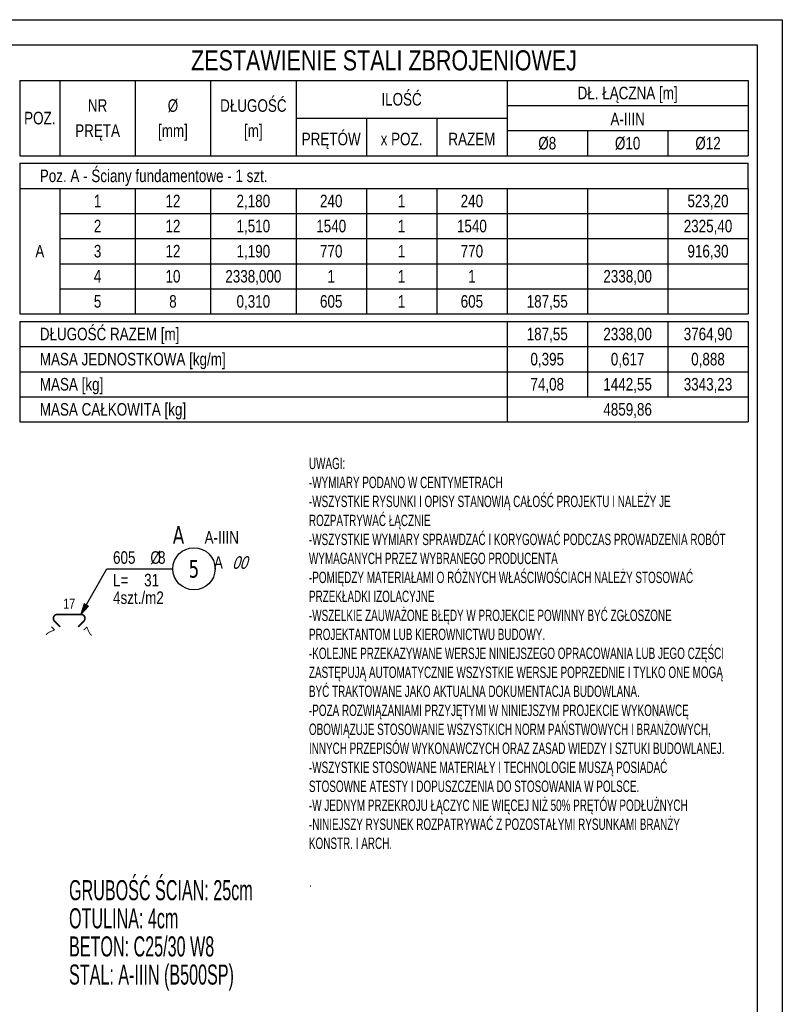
# Model space of a CAD drawing. Header units: millimetres. Extents: x 3488 to 8444, y -36 to 3900.
# Tile 10 of 13: x 5857 to 6237, y 216 to 706. Entities that reach past the tile are written whole.
import ezdxf
from ezdxf.enums import TextEntityAlignment as Align

# ---------------------------------------------------------------- set-up
doc = ezdxf.new("R2010")
doc.units = ezdxf.units.MM
doc.header["$LTSCALE"] = 25
for name, color, linetype in [('BA_ram', 2, 'Continuous'), ('BA_tab', 7, 'Continuous'), ('BA_txg', 3, 'Continuous'), ('BA_txs', 2, 'Continuous'), ('BZ_odn', 1, 'Continuous'), ('BZ_opi1', 7, 'Continuous'), ('BZ_opi2', 4, 'Continuous'), ('BZ_opi3', 30, 'Continuous'), ('BZ_P_wid', 3, 'Continuous'), ('BZ_pom', 6, 'Continuous'), ('BZ_txs', 2, 'Continuous'), ('BZ_wym', 1, 'Continuous')]:
    doc.layers.add(name, color=color, linetype=linetype)
doc.styles.add('BIKTBG', font='tahoma.ttf', dxfattribs={"width": 0.85})
doc.styles.add('BIKTC', font='bikromsw.shx', dxfattribs={"width": 0.85})
doc.styles.add('BIKTG', font='bikromsw.shx', dxfattribs={"width": 0.8})
doc.styles.add('BIKTS', font='bikromsw.shx', dxfattribs={"width": 0.8})
doc.styles.add('BIKWYM', font='bikromsw.shx', dxfattribs={"width": 0.7})
doc.dimstyles.new('BA_ST_25_cm', dxfattribs={"dimscale": 0.25, "dimtxt": 25, "dimasz": 1.666667, "dimexe": 24, "dimexo": 0, "dimgap": 0, "dimtad": 0, "dimdec": 1, "dimrnd": 0.5, "dimdsep": 46, "dimtxsty": 'BIKWYM', "dimblk": 'WYM-ST', "dimcen": 0, "dimdle": 20, "dimclrd": 256, "dimclre": 256, "dimclrt": 7, "dimadec": 0, "dimazin": 0, "dimtfac": 0.033333, "dimtdec": 1, "dimtix": 1, "dimtmove": 2, "dimatfit": 3, "dimldrblk": 'WYM-ST', "dimfxl": 1, "dimtvp": 0.8, "dimtolj": 1, "dimtzin": 0, "dimarcsym": 0})

# ---------------------------------------------------------------- blocks, each defined once
blk = doc.blocks.new('WYM-ST')
blk.add_hatch(color=256).paths.add_polyline_path([(-13, 2.9), (0, 0), (-13, -2.9)])
blk.add_lwpolyline([(0, 0), (-13, 2.9), (-13, -2.9), (0, 0)])
blk = doc.blocks.new('bik_BlkOpPret', base_point=(1524.45, 7050.26))
at = {"layer": 'BZ_opi1', "style": 'BIKTS', "width": 0.6}
for tag, p in [('SZTUK', (1533.83, 7057.76)), ('PRZEDR_FI', (1554.72, 7057.76)), ('PRZEKROJ', (1563.29, 7057.76)), ('PRZEDR_L', (1533.83, 7024.01)), ('DLUGOSC', (1568.65, 7024.01)), ('UWAGA', (1533.83, 6997.76))]:
    blk.add_attdef(tag, p, '', height=18.75, dxfattribs=at)
at = {"layer": 'BZ_opi2', "style": 'BIKTBG', "width": 0.6}
blk.add_attdef('NUMER', text='', height=26.25, dxfattribs=at).set_placement((1620.77, 7050.26), align=Align.MIDDLE_CENTER)
at = {"layer": 'BZ_pom', "width": 0.6}
for tag, p, height, style in [('POZYCJA', (1589.27, 7087.76), 26.25, 'BIKTBG'), ('GATUNEK', (1630.22, 7087.76), 18.75, 'BIKTS'), ('METODA_L', (1639.09, 7050.26), 18.75, 'BIKTS'), ('EURO_KOD', (1663.74, 7050.26), 18.75, 'BIKTS')]:
    blk.add_attdef(tag, p, '', height=height, dxfattribs=dict(at, style=style))
at = {"layer": 'BZ_wym', "width": 0.6}
for tag, p, height, style, flags in [('PRZEDR_NR', (1533.83, 6969.63), 26.25, 'BIKTBG', 1), ('PRZEDR_SZT', (1533.83, 6941.51), 18.75, 'BIKTS', 1), ('TYP_PRETA', (1533.83, 6913.38), 18.75, 'BIKTS', 3), ('EURO_KOD_SEGMENTY', (1567.58, 6885.26), 18.75, 'BIKTS', 3), ('HAK_1', (1533.83, 6857.13), 18.75, 'BIKTS', 3), ('HAK_2', (1533.83, 6829.01), 18.75, 'BIKTS', 3), ('ID', (1533.83, 6800.88), 18.75, 'BIKTS', 3), ('ID_C', (1533.83, 6772.76), 18.75, 'BIKTS', 3), ('b_atr_0', (1533.83, 6744.63), 18.75, 'BIKTS', 3)]:
    blk.add_attdef(tag, p, '', height=height, dxfattribs=dict(at, style=style, flags=flags))

msp = doc.modelspace()

# ---------------------------------------------------------------- linework, layer by layer
at = {"layer": 'BA_ram', "color": 1}
msp.add_lwpolyline([(5186.76, -36.42), (5186.76, 706.08), (6236.76, 706.08), (6236.76, -36.42)], close=True, dxfattribs=at)
at = {"layer": 'BA_ram'}
msp.add_lwpolyline([(5236.76, -23.92), (5236.76, 693.58), (6224.26, 693.58), (6224.26, -23.92)], close=True, dxfattribs=at)
at = {"layer": 'BA_tab'}
for p, q in [((5857.3, 675.84), (5877.3, 675.84)), ((5857.3, 675.84), (5857.3, 638.34)), ((5877.3, 675.84), (5914.8, 675.84)), ((5877.3, 675.84), (5877.3, 638.34)), ((5914.8, 675.84), (5952.3, 675.84)), ((5914.8, 675.84), (5914.8, 638.34)), ((5952.3, 675.84), (5994.8, 675.84)), ((5952.3, 675.84), (5952.3, 638.34)), ((5994.8, 675.84), (6099.8, 675.84)), ((5994.8, 675.84), (5994.8, 638.34)), ((6099.8, 675.84), (6219.8, 675.84)), ((6099.8, 675.84), (6099.8, 638.34)), ((6219.8, 675.84), (6219.8, 638.34)), ((6099.8, 663.34), (6219.8, 663.34)), ((6219.8, 663.34), (6219.8, 650.84)), ((5994.8, 657.09), (6099.8, 657.09)), ((6029.8, 657.09), (6029.8, 638.34)), ((6064.8, 657.09), (6064.8, 638.34)), ((6099.8, 650.84), (6219.8, 650.84)), ((6139.8, 650.84), (6139.8, 638.34)), ((6179.8, 650.84), (6179.8, 638.34)), ((6219.8, 650.84), (6219.8, 638.34)), ((5857.3, 638.34), (5877.3, 638.34)), ((5877.3, 638.34), (5914.8, 638.34)), ((5914.8, 638.34), (5952.3, 638.34)), ((5952.3, 638.34), (5994.8, 638.34)), ((5994.8, 638.34), (6029.8, 638.34)), ((6029.8, 638.34), (6064.8, 638.34)), ((6064.8, 638.34), (6099.8, 638.34)), ((6099.8, 638.34), (6139.8, 638.34)), ((6139.8, 638.34), (6179.8, 638.34)), ((6179.8, 638.34), (6219.8, 638.34)), ((5857.3, 634.59), (5877.3, 634.59)), ((5857.3, 634.59), (5857.3, 622.09)), ((5877.3, 634.59), (5914.8, 634.59)), ((5914.8, 634.59), (5952.3, 634.59)), ((5952.3, 634.59), (5994.8, 634.59)), ((5994.8, 634.59), (6029.8, 634.59)), ((6029.8, 634.59), (6064.8, 634.59)), ((6064.8, 634.59), (6099.8, 634.59)), ((6099.8, 634.59), (6139.8, 634.59)), ((6139.8, 634.59), (6179.8, 634.59)), ((6179.8, 634.59), (6219.8, 634.59)), ((6219.8, 622.09), (6219.8, 634.59)), ((5857.3, 622.09), (5877.3, 622.09)), ((5857.3, 622.09), (5857.3, 609.59)), ((5877.3, 622.09), (5914.8, 622.09)), ((5877.3, 622.09), (5877.3, 609.59)), ((5914.8, 622.09), (5952.3, 622.09)), ((5914.8, 622.09), (5914.8, 609.59)), ((5952.3, 622.09), (5994.8, 622.09)), ((5952.3, 622.09), (5952.3, 609.59)), ((5994.8, 622.09), (6029.8, 622.09)), ((5994.8, 622.09), (5994.8, 609.59)), ((6029.8, 622.09), (6064.8, 622.09)), ((6029.8, 622.09), (6029.8, 609.59)), ((6064.8, 622.09), (6099.8, 622.09)), ((6064.8, 622.09), (6064.8, 609.59)), ((6099.8, 622.09), (6139.8, 622.09)), ((6099.8, 622.09), (6099.8, 609.59)), ((6139.8, 622.09), (6179.8, 622.09)), ((6139.8, 622.09), (6139.8, 609.59)), ((6179.8, 622.09), (6219.8, 622.09)), ((6179.8, 622.09), (6179.8, 609.59)), ((6219.8, 622.09), (6219.8, 609.59)), ((5857.3, 609.59), (5857.3, 597.09)), ((5877.3, 609.59), (5914.8, 609.59)), ((5877.3, 609.59), (5877.3, 597.09)), ((5914.8, 609.59), (5952.3, 609.59)), ((5914.8, 609.59), (5914.8, 597.09)), ((5952.3, 609.59), (5994.8, 609.59)), ((5952.3, 609.59), (5952.3, 597.09)), ((5994.8, 609.59), (6029.8, 609.59)), ((5994.8, 609.59), (5994.8, 597.09)), ((6029.8, 609.59), (6064.8, 609.59)), ((6029.8, 609.59), (6029.8, 597.09)), ((6064.8, 609.59), (6099.8, 609.59)), ((6064.8, 609.59), (6064.8, 597.09)), ((6099.8, 609.59), (6139.8, 609.59)), ((6099.8, 609.59), (6099.8, 597.09)), ((6139.8, 609.59), (6179.8, 609.59)), ((6139.8, 609.59), (6139.8, 597.09)), ((6179.8, 609.59), (6219.8, 609.59)), ((6179.8, 609.59), (6179.8, 597.09)), ((6219.8, 609.59), (6219.8, 597.09)), ((5857.3, 597.09), (5857.3, 584.59)), ((5877.3, 597.09), (5914.8, 597.09)), ((5877.3, 597.09), (5877.3, 584.59)), ((5914.8, 597.09), (5952.3, 597.09)), ((5914.8, 597.09), (5914.8, 584.59)), ((5952.3, 597.09), (5994.8, 597.09)), ((5952.3, 597.09), (5952.3, 584.59)), ((5994.8, 597.09), (6029.8, 597.09)), ((5994.8, 597.09), (5994.8, 584.59)), ((6029.8, 597.09), (6064.8, 597.09)), ((6029.8, 597.09), (6029.8, 584.59)), ((6064.8, 597.09), (6099.8, 597.09)), ((6064.8, 597.09), (6064.8, 584.59)), ((6099.8, 597.09), (6139.8, 597.09)), ((6099.8, 597.09), (6099.8, 584.59)), ((6139.8, 597.09), (6179.8, 597.09)), ((6139.8, 597.09), (6139.8, 584.59)), ((6179.8, 597.09), (6219.8, 597.09)), ((6179.8, 597.09), (6179.8, 584.59)), ((6219.8, 597.09), (6219.8, 584.59)), ((5857.3, 584.59), (5857.3, 572.09)), ((5877.3, 584.59), (5914.8, 584.59)), ((5877.3, 584.59), (5877.3, 572.09)), ((5914.8, 584.59), (5952.3, 584.59)), ((5914.8, 584.59), (5914.8, 572.09)), ((5952.3, 584.59), (5994.8, 584.59)), ((5952.3, 584.59), (5952.3, 572.09)), ((5994.8, 584.59), (6029.8, 584.59)), ((5994.8, 584.59), (5994.8, 572.09)), ((6029.8, 584.59), (6064.8, 584.59)), ((6029.8, 584.59), (6029.8, 572.09)), ((6064.8, 584.59), (6099.8, 584.59)), ((6064.8, 584.59), (6064.8, 572.09)), ((6099.8, 584.59), (6139.8, 584.59)), ((6099.8, 584.59), (6099.8, 572.09)), ((6139.8, 584.59), (6179.8, 584.59)), ((6139.8, 584.59), (6139.8, 572.09)), ((6179.8, 584.59), (6219.8, 584.59)), ((6179.8, 584.59), (6179.8, 572.09)), ((6219.8, 584.59), (6219.8, 572.09)), ((5857.3, 572.09), (5857.3, 559.59)), ((5877.3, 572.09), (5914.8, 572.09)), ((5877.3, 572.09), (5877.3, 559.59)), ((5914.8, 572.09), (5952.3, 572.09)), ((5914.8, 572.09), (5914.8, 559.59)), ((5952.3, 572.09), (5994.8, 572.09)), ((5952.3, 572.09), (5952.3, 559.59)), ((5994.8, 572.09), (6029.8, 572.09)), ((5994.8, 572.09), (5994.8, 559.59)), ((6029.8, 572.09), (6064.8, 572.09)), ((6029.8, 572.09), (6029.8, 559.59)), ((6064.8, 572.09), (6099.8, 572.09)), ((6064.8, 572.09), (6064.8, 559.59)), ((6099.8, 572.09), (6139.8, 572.09)), ((6099.8, 572.09), (6099.8, 559.59)), ((6139.8, 572.09), (6179.8, 572.09)), ((6139.8, 572.09), (6139.8, 559.59)), ((6179.8, 572.09), (6219.8, 572.09)), ((6179.8, 572.09), (6179.8, 559.59)), ((6219.8, 572.09), (6219.8, 559.59)), ((5857.3, 559.59), (5877.3, 559.59)), ((5877.3, 559.59), (5914.8, 559.59)), ((5914.8, 559.59), (5952.3, 559.59)), ((5952.3, 559.59), (5994.8, 559.59)), ((5994.8, 559.59), (6029.8, 559.59)), ((6029.8, 559.59), (6064.8, 559.59)), ((6064.8, 559.59), (6099.8, 559.59)), ((6099.8, 559.59), (6139.8, 559.59)), ((6139.8, 559.59), (6179.8, 559.59)), ((6179.8, 559.59), (6219.8, 559.59)), ((5857.3, 555.84), (5877.3, 555.84)), ((5857.3, 555.84), (5857.3, 543.34)), ((5877.3, 555.84), (5914.8, 555.84)), ((5914.8, 555.84), (5952.3, 555.84)), ((5952.3, 555.84), (5994.8, 555.84)), ((5994.8, 555.84), (6029.8, 555.84)), ((6029.8, 555.84), (6064.8, 555.84)), ((6064.8, 555.84), (6099.8, 555.84)), ((6099.8, 555.84), (6099.8, 543.34)), ((6099.8, 555.84), (6139.8, 555.84)), ((6099.8, 555.84), (6099.8, 543.34)), ((6139.8, 555.84), (6179.8, 555.84)), ((6139.8, 555.84), (6139.8, 543.34)), ((6179.8, 555.84), (6219.8, 555.84)), ((6179.8, 555.84), (6179.8, 543.34)), ((6219.8, 555.84), (6219.8, 543.34)), ((5857.3, 543.34), (5877.3, 543.34)), ((5857.3, 543.34), (5857.3, 530.84)), ((5877.3, 543.34), (5914.8, 543.34)), ((5914.8, 543.34), (5952.3, 543.34)), ((5952.3, 543.34), (5994.8, 543.34)), ((5994.8, 543.34), (6029.8, 543.34)), ((6029.8, 543.34), (6064.8, 543.34)), ((6064.8, 543.34), (6099.8, 543.34)), ((6099.8, 543.34), (6099.8, 530.84)), ((6099.8, 543.34), (6139.8, 543.34)), ((6099.8, 543.34), (6099.8, 530.84)), ((6139.8, 543.34), (6179.8, 543.34)), ((6139.8, 543.34), (6139.8, 530.84)), ((6179.8, 543.34), (6219.8, 543.34)), ((6179.8, 543.34), (6179.8, 530.84)), ((6219.8, 543.34), (6219.8, 530.84)), ((5857.3, 530.84), (5877.3, 530.84)), ((5857.3, 530.84), (5857.3, 518.34)), ((5877.3, 530.84), (5914.8, 530.84)), ((5914.8, 530.84), (5952.3, 530.84)), ((5952.3, 530.84), (5994.8, 530.84)), ((5994.8, 530.84), (6029.8, 530.84)), ((6029.8, 530.84), (6064.8, 530.84)), ((6064.8, 530.84), (6099.8, 530.84)), ((6099.8, 530.84), (6099.8, 518.34)), ((6099.8, 530.84), (6139.8, 530.84)), ((6099.8, 530.84), (6099.8, 518.34)), ((6139.8, 530.84), (6179.8, 530.84)), ((6139.8, 530.84), (6139.8, 518.34)), ((6179.8, 530.84), (6219.8, 530.84)), ((6179.8, 530.84), (6179.8, 518.34)), ((6219.8, 530.84), (6219.8, 518.34)), ((5857.3, 518.34), (5877.3, 518.34)), ((5857.3, 518.34), (5857.3, 505.84)), ((5877.3, 518.34), (5914.8, 518.34)), ((5914.8, 518.34), (5952.3, 518.34)), ((5952.3, 518.34), (5994.8, 518.34)), ((5994.8, 518.34), (6029.8, 518.34)), ((6029.8, 518.34), (6064.8, 518.34)), ((6064.8, 518.34), (6099.8, 518.34)), ((6099.8, 518.34), (6099.8, 505.84)), ((6099.8, 518.34), (6139.8, 518.34)), ((6139.8, 518.34), (6179.8, 518.34)), ((6179.8, 518.34), (6219.8, 518.34)), ((6219.8, 518.34), (6219.8, 505.84)), ((5857.3, 505.84), (5877.3, 505.84)), ((5877.3, 505.84), (5914.8, 505.84)), ((5914.8, 505.84), (5952.3, 505.84)), ((5952.3, 505.84), (5994.8, 505.84)), ((5994.8, 505.84), (6029.8, 505.84)), ((6029.8, 505.84), (6064.8, 505.84)), ((6064.8, 505.84), (6099.8, 505.84)), ((6099.8, 505.84), (6139.8, 505.84)), ((6139.8, 505.84), (6179.8, 505.84)), ((6179.8, 505.84), (6219.8, 505.84))]:
    msp.add_line(p, q, dxfattribs=at)
at = {"layer": 'BZ_odn'}
msp.add_circle((5943.98, 432.7), 10.5, dxfattribs=at)
at = {"layer": 'BZ_P_wid', "const_width": 0.8}
msp.add_lwpolyline([(5877.47, 403.77), (5874.64, 406.6, -0.668179), (5876.06, 410.01), (5887.77, 410.01, -0.668179), (5889.19, 406.6), (5886.36, 403.77)], format="xyb", dxfattribs=at)

# ---------------------------------------------------------------- block references
ref = msp.add_blockref('bik_BlkOpPret', (5900.62, 432.7))
ref.add_attrib('NUMER', '5', dxfattribs={"layer": 'BZ_opi2', "height": 8.75, "style": 'BIKTBG', "width": 0.8}).set_placement((5943.98, 432.7), align=Align.MIDDLE_CENTER)
ref.add_attrib('POZYCJA', 'A', (5933.48, 445.2), dxfattribs={"layer": 'BZ_pom', "height": 8.75, "style": 'BIKTBG', "width": 0.8})
ref.add_attrib('SZTUK', '605', (5903.74, 435.2), dxfattribs={"layer": 'BZ_opi1', "height": 6.25, "style": 'BIKTS', "width": 0.8})
ref.add_attrib('GATUNEK', 'A-IIIN', (5949.3, 445.2), dxfattribs={"layer": 'BZ_pom', "height": 6.25, "style": 'BIKTS', "width": 0.8})
ref.add_attrib('PRZEKROJ', '8', (5926.12, 435.2), dxfattribs={"layer": 'BZ_opi1', "height": 6.25, "style": 'BIKTS', "width": 0.8})
ref.add_attrib('DLUGOSC', '31', (5919.22, 423.95), dxfattribs={"layer": 'BZ_opi1', "height": 6.25, "style": 'BIKTS', "width": 0.8})
ref.add_attrib('UWAGA', '4szt./m2', (5903.74, 415.2), dxfattribs={"layer": 'BZ_opi1', "height": 6.25, "style": 'BIKTS', "width": 0.8})
ref.add_attrib('METODA_L', 'A', (5953.95, 432.7), dxfattribs={"layer": 'BZ_pom', "height": 6.25, "style": 'BIKTS', "width": 0.8})
ref.add_attrib('PRZEDR_FI', '%%c', (5922.31, 435.2), dxfattribs={"layer": 'BZ_opi1', "height": 6.25, "style": 'BIKTS', "width": 0.8})
ref.add_attrib('PRZEDR_L', 'L=', (5903.74, 423.95), dxfattribs={"layer": 'BZ_opi1', "height": 6.25, "style": 'BIKTS', "width": 0.8})
ref.add_attrib('EURO_KOD', '00', (5963, 432.7), dxfattribs={"layer": 'BZ_pom', "height": 6.25, "style": 'BIKTS', "oblique": 18, "width": 0.8})

# ---------------------------------------------------------------- texts
at = {"layer": 'BA_txg', "width": 0.8}
for s, height, style, p in [('ZESTAWIENIE STALI ZBROJENIOWEJ', 10, 'BIKTG', (6038.55, 685.84)), ('4859,86', 6.25, 'BIKTS', (6159.8, 512.09))]:
    msp.add_text(s, height=height, dxfattribs=dict(at, style=style)).set_placement(p, align=Align.MIDDLE_CENTER)
at = {"layer": 'BA_txg', "style": 'BIKTS', "width": 0.8}
msp.add_text('MASA CAŁKOWITA [kg]', height=6.25, dxfattribs=at).set_placement((5867.3, 512.09), align=Align.MIDDLE_LEFT)
at = {"layer": 'BA_txs', "style": 'BIKTS', "width": 0.8}
for s, p in [('DŁ. ŁĄCZNA [m]', (6159.8, 669.59)), ('%%c', (5933.55, 663.34)), ('DŁUGOŚĆ', (5973.55, 663.34)), ('ILOŚĆ', (6047.3, 666.47)), ('NR', (5896.05, 663.34)), ('POZ.', (5867.3, 657.09)), ('A-IIIN', (6159.8, 656.61)), ('PRĘTA', (5896.05, 650.84)), ('[mm]', (5933.55, 650.84)), ('[m]', (5973.55, 650.84)), ('PRĘTÓW', (6012.3, 646.68)), ('x POZ.', (6047.3, 646.68)), ('RAZEM', (6082.3, 646.68)), ('%%c8', (6119.8, 644.59)), ('%%c10', (6159.8, 644.59)), ('%%c12', (6199.8, 644.59)), ('1', (5896.05, 615.84)), ('12', (5933.55, 615.84)), ('2,180', (5973.55, 615.84)), ('240', (6012.3, 615.84)), ('1', (6047.3, 615.84)), ('240', (6082.3, 615.84)), ('523,20', (6199.8, 615.84)), ('2', (5896.05, 603.34)), ('12', (5933.55, 603.34)), ('1,510', (5973.55, 603.34)), ('1540', (6012.3, 603.34)), ('1', (6047.3, 603.34)), ('1540', (6082.3, 603.34)), ('2325,40', (6199.8, 603.34)), ('A', (5867.3, 590.84)), ('3', (5896.05, 590.84)), ('12', (5933.55, 590.84)), ('1,190', (5973.55, 590.84)), ('770', (6012.3, 590.84)), ('1', (6047.3, 590.84)), ('770', (6082.3, 590.84)), ('916,30', (6199.8, 590.84)), ('4', (5896.05, 578.34)), ('10', (5933.55, 578.34)), ('2338,000', (5973.55, 578.34)), ('1', (6012.3, 578.34)), ('1', (6047.3, 578.34)), ('1', (6082.3, 578.34)), ('2338,00', (6159.8, 578.34)), ('5', (5896.05, 565.84)), ('8', (5933.55, 565.84)), ('0,310', (5973.55, 565.84)), ('605', (6012.3, 565.84)), ('1', (6047.3, 565.84)), ('605', (6082.3, 565.84)), ('187,55', (6119.8, 565.84)), ('187,55', (6119.8, 549.59)), ('2338,00', (6159.8, 549.59)), ('3764,90', (6199.8, 549.59)), ('0,395', (6119.8, 537.09)), ('0,617', (6159.8, 537.09)), ('0,888', (6199.8, 537.09)), ('74,08', (6119.8, 524.59)), ('1442,55', (6159.8, 524.59)), ('3343,23', (6199.8, 524.59))]:
    msp.add_text(s, height=6.25, dxfattribs=at).set_placement(p, align=Align.MIDDLE_CENTER)
for s, p in [('Poz. A - Ściany fundamentowe - 1 szt.', (5867.3, 628.34)), ('DŁUGOŚĆ RAZEM [m]', (5867.3, 549.59)), ('MASA JEDNOSTKOWA [kg/m]', (5867.3, 537.09)), ('MASA [kg]', (5867.3, 524.59))]:
    msp.add_text(s, height=6.25, dxfattribs=at).set_placement(p, align=Align.MIDDLE_LEFT)
at = {"layer": 'BZ_opi3', "style": 'BIKTC', "width": 0.8}
msp.add_text('17', height=5, dxfattribs=at).set_placement((5881.91, 415.31), align=Align.MIDDLE_CENTER)
for rotation, p in [(314.9998, (5872.31, 401.43)), (44.9998, (5891.52, 401.43))]:
    msp.add_text('7', height=5, rotation=rotation, dxfattribs=at).set_placement(p, align=Align.MIDDLE_CENTER)

# ---------------------------------------------------------------- leaders
at = {"layer": 'BZ_odn'}
msp.add_leader([(5887.77, 410.01), (5900.62, 432.7), (5933.48, 432.7)], dimstyle='BA_ST_25_cm', dxfattribs=at)

# ---------------------------------------------------------------- next in the draw order: texts
at = {"layer": 'BA_txg', "insert": (5881.85, 277.71), "char_height": 10, "width": 161.3795, "attachment_point": 1, "line_spacing_factor": 0.84, "style": 'BIKTG', "bg_fill": 2}
msp.add_mtext('{\\W0.6;GRUBOŚĆ ŚCIAN: 25cm\\P\\Fbikromsw.shx|c1;OTULINA: 4cm\\P\\Fbikromsw.shx|c238;BETON: C25/30 W8 \\PSTAL: A-IIIN (B500SP)}', dxfattribs=at)

# ---------------------------------------------------------------- next in the draw order: texts
at = {"layer": 'BZ_txs', "insert": (6001.22, 488.01), "char_height": 5.67188, "width": 207.2377, "attachment_point": 1, "style": 'BIKTS'}
msp.add_mtext('{\\W0.65;UWAGI:\\P-WYMIARY PODANO W CENTYMETRACH\\P-WSZYSTKIE RYSUNKI I OPISY STANOWIĄ CAŁOŚĆ PROJEKTU I NALEŻY JE ROZPATRYWAĆ ŁĄCZNIE\\P-WSZYSTKIE WYMIARY SPRAWDZAĆ I KORYGOWAĆ PODCZAS PROWADZENIA ROBÓT WYMAGANYCH PRZEZ WYBRANEGO PRODUCENTA\\P-POMIĘDZY MATERIAŁAMI O RÓŻNYCH WŁAŚCIWOŚCIACH NALEŻY STOSOWAĆ PRZEKŁADKI IZOLACYJNE\\P-WSZELKIE ZAUWAŻONE BŁĘDY W PROJEKCIE POWINNY BYĆ ZGŁOSZONE PROJEKTANTOM LUB KIEROWNICTWU BUDOWY.\\P-KOLEJNE PRZEKAZYWANE WERSJE NINIEJSZEGO OPRACOWANIA LUB JEGO CZĘŚCI ZASTĘPUJĄ AUTOMATYCZNIE WSZYSTKIE WERSJE POPRZEDNIE I TYLKO ONE MOGĄ BYĆ TRAKTOWANE JAKO AKTUALNA DOKUMENTACJA BUDOWLANA.\\P-POZA ROZWIĄZANIAMI PRZYJĘTYMI W NINIEJSZYM PROJEKCIE WYKONAWCĘ OBOWIĄZUJE STOSOWANIE WSZYSTKICH NORM PAŃSTWOWYCH I BRANŻOWYCH, INNYCH PRZEPISÓW WYKONAWCZYCH ORAZ ZASAD WIEDZY I SZTUKI BUDOWLANEJ.\\P-WSZYSTKIE STOSOWANE MATERIAŁY I TECHNOLOGIE MUSZĄ POSIADAĆ STOSOWNE ATESTY I DOPUSZCZENIA DO STOSOWANIA W POLSCE.\\P\\C2;-W JEDNYM PRZEKROJU ŁĄCZYC NIE WIĘCEJ NIŻ 50% PRĘTÓW PODŁUŻNYCH\\P-NINIEJSZY RYSUNEK ROZPATRYWAĆ Z POZOSTAŁYMI RYSUNKAMI BRANŻY KONSTR. I ARCH.\\P\\Fbikromsw.shx|c1;\\P\\C3;.}', dxfattribs=at)

doc.saveas('drawing.dxf')
